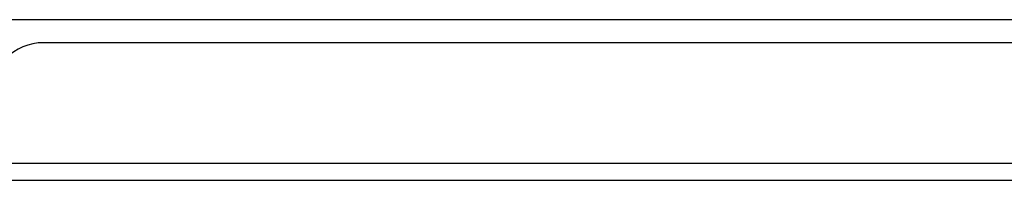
# Model space of a CAD drawing. Header units: inches. Extents: x 14 to 456, y 41 to 215.
# Tile 8 of 256: x 19.5 to 25.203, y 40.709 to 41.643. Entities that reach past the tile are written whole.
import ezdxf

# ---------------------------------------------------------------- set-up
doc = ezdxf.new("R2010")
doc.units = ezdxf.units.IN
doc.header["$MEASUREMENT"] = 0
doc.layers.add('Visible Edges(ANSI)', color=7, linetype='Continuous', lineweight=25)
doc.layers.add('Visible Tangent Edges(ANSI)', color=7, linetype='Continuous', lineweight=25)

msp = doc.modelspace()

# ---------------------------------------------------------------- linework, layer by layer
at = {"layer": 'Visible Edges(ANSI)'}
for p, q in [((19.1596, 41.6432), (30.0338, 41.6432)), ((29.5542, 41.5092), (19.6392, 41.5092)), ((61.5002, 40.7092), (13.8952, 40.7092))]:
    msp.add_line(p, q, dxfattribs=at)
msp.add_arc((19.6392, 41.1972), 0.312, 90, 180, dxfattribs=at)
at = {"layer": 'Visible Tangent Edges(ANSI)'}
msp.add_line((13.8952, 40.8082), (61.5002, 40.8082), dxfattribs=at)

doc.saveas('drawing.dxf')
